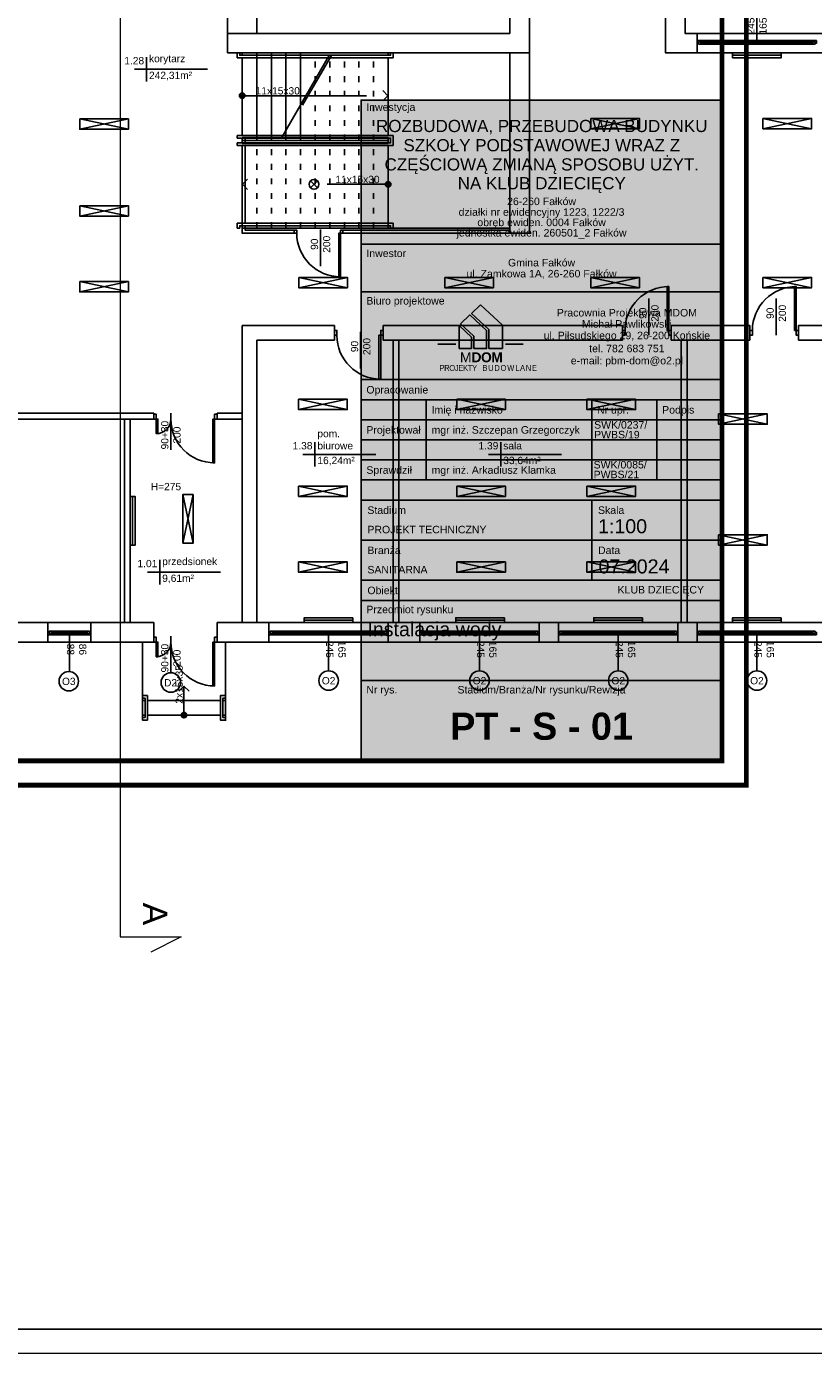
# Model space of a CAD drawing. Header units: millimetres. Extents: x 3698380 to 4312681, y 939872 to 1104488.
# Tile 16 of 93: x 3871685 to 3887852, y 1026822 to 1054070. Entities that reach past the tile are written whole.
import ezdxf
from ezdxf.enums import TextEntityAlignment as Align

# ---------------------------------------------------------------- set-up
doc = ezdxf.new("R2010")
doc.units = ezdxf.units.MM
doc.header["$LTSCALE"] = 10
doc.set_wipeout_variables(frame=1)
doc.linetypes.add('ACAD_ISO03W100', pattern=[30, 12, -18])
for name, color, linetype in [('__INST_opisy', 3, 'Continuous'), ('A_sc_istn', 252, 'Continuous'), ('A_wymiary', 1, 'Continuous'), ('METRYKA', 1, 'Continuous'), ('RAMKA', 5, 'Continuous')]:
    doc.layers.add(name, color=color, linetype=linetype)
doc.layers.add('tabelka', color=7, linetype='Continuous', lineweight=9)
doc.styles.add('ARIAL', font='arial.ttf')
doc.styles.add('ARIAL_BOLD', font='txt')
doc.styles.get("Standard").update_dxf_attribs({"font": 'arial.ttf'})
doc.linetypes.add('TRACKS', pattern='A,0.15,[130,ltypeshp.shx,S=0.25,R=0,X=0,Y=0],0.15', length=0.3)

# ---------------------------------------------------------------- blocks, each defined once
blk = doc.blocks.new('*U186')
blk.add_lwpolyline([(90, 105), (390, 105), (390, -75), (90, -75)], close=True)
blk.add_wipeout([(80, 285), (85, 285), (85, 280), (395, 280), (395, 285), (400, 285), (400, 275), (80, 275)])
for points in [[(-160, 285), (-160, -75), (90, -75), (90, 285)], [(80, 285), (85, 285), (85, 280), (395, 280), (395, 285), (400, 285), (400, 275), (80, 275)], [(90, 285), (390, 285), (390, 105), (90, 105)]]:
    blk.add_lwpolyline(points, close=True)
for points in [[(400, 115), (400, 110), (85, 110), (85, 100), (400, 100), (400, 95), (80, 95), (80, 115)], [(80, -75), (85, -75), (85, -70), (395, -70), (395, -75), (400, -75), (400, -65), (80, -65)]]:
    blk.add_wipeout(points)
for points in [[(400, 110), (85, 110), (85, 100), (400, 100), (400, 95), (80, 95), (80, 115), (400, 115)], [(80, -75), (85, -75), (85, -70), (395, -70), (395, -75), (400, -75), (400, -65), (80, -65)]]:
    blk.add_lwpolyline(points, close=True)
blk = doc.blocks.new('*U198')
h = blk.add_hatch(color=256)
h.dxf.hatch_style = 1
h.paths.add_polyline_path([(5.6, 0, 1), (-5.6, 0, 1)])
at = {"linetype": 'ACAD_ISO03W100', "lineweight": 15}
for q in [(-289, 10.6), (-289, -10.6)]:
    blk.add_line((-299.6, 0), q, dxfattribs=at)
at = {"linetype": 'ACAD_ISO03W100'}
blk.add_line((-135.6, 0), (-299.6, 0), dxfattribs=at)
blk.add_line((-5.6, 0), (-130.6, 0))
blk.add_lwpolyline([(-184.2, -84.2), (-87, 84.2)], dxfattribs=at)
blk.add_lwpolyline([(-179.2, -84.2), (-82, 84.2)])
at = {"ltscale": 100}
blk.add_circle((0, 0), 5.61, dxfattribs=at)
blk.add_attdef('OPIS_SCHODÓW', text='', height=15, rotation=180).set_placement((-73.1, -10), align=Align.MIDDLE_CENTER)
blk = doc.blocks.new('*U199')
h = blk.add_hatch(color=256)
h.dxf.hatch_style = 1
h.paths.add_polyline_path([(5.6, 0, 1), (-5.6, 0, 1)])
at = {"linetype": 'ACAD_ISO03W100', "lineweight": 15}
for q in [(-289, 10.6), (-289, -10.6)]:
    blk.add_line((-299.6, 0), q, dxfattribs=at)
at = {"linetype": 'ACAD_ISO03W100'}
blk.add_line((-5.6, 0), (-299.6, 0), dxfattribs=at)
at = {"ltscale": 100}
blk.add_circle((0, 0), 5.61, dxfattribs=at)
blk.add_attdef('OPIS_SCHODÓW', text='', height=15).set_placement((-63.1, 10), align=Align.MIDDLE_CENTER)
blk = doc.blocks.new('*U463')
at = {"color": 252}
for p, q in [((-16.5, 20), (-21.5, 20)), ((-21.5, 15), (-19, 15)), ((-19, 15), (-19, 17.5)), ((-19, 17.5), (-16.5, 17.5)), ((-14, 17.5), (-19, 17.5)), ((-19, 17.5), (-19, 12.5)), ((-19, 12.5), (-14, 12.5)), ((-16.5, 17.5), (-16.5, 20)), ((61.5, 20), (-16.5, 20)), ((-14, 12.5), (-14, 17.5)), ((59, 17.5), (-14, 17.5)), ((-14, 15), (59, 15)), ((-14, 12.5), (59, 12.5)), ((-14, 12.5), (59, 12.5)), ((64, 17.5), (59, 17.5)), ((59, 17.5), (59, 12.5)), ((59, 12.5), (64, 12.5)), ((66.5, 20), (61.5, 20)), ((61.5, 20), (61.5, 17.5)), ((61.5, 17.5), (64, 17.5)), ((64, 17.5), (64, 15)), ((64, 12.5), (64, 17.5)), ((64, 15), (66.5, 15))]:
    blk.add_line(p, q, dxfattribs=at)
for points in [[(-21.5, 20), (-21.5, 15), (-19, 15)], [(66.5, 20), (66.5, 15), (64, 15)]]:
    blk.add_lwpolyline(points, dxfattribs=at)
blk = doc.blocks.new('*U338')
at = {"color": 252}
blk.add_lwpolyline([(75, 0), (0, 0)], dxfattribs=at)
for tag, p in [('S', (30, 5)), ('H', (30, -20))]:
    blk.add_attdef(tag, text='', height=15, dxfattribs=at).set_placement(p, align=Align.CENTER)
blk = doc.blocks.new('*U462')
at = {"color": 252}
for p, q in [((-95, 20), (-100, 20)), ((-100, 15), (-97.5, 15)), ((-97.5, 15), (-97.5, 17.5)), ((-97.5, 17.5), (-95, 17.5)), ((-92.5, 17.5), (-97.5, 17.5)), ((-97.5, 17.5), (-97.5, 12.5)), ((-97.5, 12.5), (-92.5, 12.5)), ((-95, 17.5), (-95, 20)), ((140, 20), (-95, 20)), ((-92.5, 12.5), (-92.5, 17.5)), ((137.5, 17.5), (-92.5, 17.5)), ((-92.5, 15), (137.5, 15)), ((-92.5, 12.5), (137.5, 12.5)), ((-92.5, 12.5), (137.5, 12.5)), ((142.5, 17.5), (137.5, 17.5)), ((137.5, 17.5), (137.5, 12.5)), ((137.5, 12.5), (142.5, 12.5)), ((145, 20), (140, 20)), ((140, 20), (140, 17.5)), ((140, 17.5), (142.5, 17.5)), ((142.5, 17.5), (142.5, 15)), ((142.5, 12.5), (142.5, 17.5)), ((142.5, 15), (145, 15))]:
    blk.add_line(p, q, dxfattribs=at)
for points in [[(-100, 20), (-100, 15), (-97.5, 15)], [(145, 20), (145, 15), (142.5, 15)]]:
    blk.add_lwpolyline(points, dxfattribs=at)
blk = doc.blocks.new('*U259')
at = {"color": 252}
blk.add_lwpolyline([(75, 0), (0, 0)], dxfattribs=at)
for tag, p in [('H', (30, 20)), ('S', (30, -5))]:
    blk.add_attdef(tag, text='', height=15, rotation=180, dxfattribs=at).set_placement(p, align=Align.CENTER)
blk = doc.blocks.new('*U196')
blk.add_arc((0, 0), 900, 0, 90)
blk.add_wipeout([(0, 900), (35, 900), (35, 0), (0, 0)])
blk.add_wipeout([(0, 900), (35, 900), (35, 0), (0, 0)])
blk.add_wipeout([(0, 900), (35, 900), (35, 0), (0, 0)])
for points in [[(35, 900), (35, 0), (0, 0), (0, 900)], [(-50, -100), (0, -100), (0, 0), (-50, 0)]]:
    blk.add_lwpolyline(points, close=True)
blk = doc.blocks.new('*U192')
blk.add_arc((0, 0), 300, 0, 90)
blk.add_wipeout([(0, 300), (35, 300), (35, 0), (0, 0)])
blk.add_wipeout([(0, 300), (35, 300), (35, 0), (0, 0)])
blk.add_wipeout([(0, 300), (35, 300), (35, 0), (0, 0)])
for points in [[(35, 300), (35, 0), (0, 0), (0, 300)], [(-50, -100), (0, -100), (0, 0), (-50, 0)]]:
    blk.add_lwpolyline(points, close=True)
blk = doc.blocks.new('*U469')
at = {"color": 252}
for points in [[(35, 900), (35, 0), (0, 0), (0, 900)], [(-50, -100), (0, -100), (0, 0), (-50, 0)], [(950, 0), (950, -100), (900, -100), (900, 0)]]:
    blk.add_lwpolyline(points, close=True, dxfattribs=at)
blk.add_arc((0, 0), 900, 0, 90, dxfattribs=at)
blk = doc.blocks.new('*U471')
at = {"color": 252}
for points in [[(35, 900), (35, 0), (0, 0), (0, 900)], [(-50, -60), (0, -60), (0, 0), (-50, 0)], [(950, 0), (950, -60), (900, -60), (900, 0)]]:
    blk.add_lwpolyline(points, close=True, dxfattribs=at)
blk.add_arc((0, 0), 900, 0, 90, dxfattribs=at)
blk = doc.blocks.new('*U211')
for points in [[(90, 135), (90, -35), (90, -35), (90, 135)], [(90, 135), (120, 135), (120, -35), (90, -35)]]:
    blk.add_lwpolyline(points, close=True)
for points in [[(80, 135), (85, 135), (85, 130), (125, 130), (125, 135), (130, 135), (130, 125), (80, 125)], [(80, -35), (85, -35), (85, -30), (125, -30), (125, -35), (130, -35), (130, -25), (80, -25)]]:
    blk.add_wipeout(points)
for points in [[(80, 135), (85, 135), (85, 130), (125, 130), (125, 135), (130, 135), (130, 125), (80, 125)], [(80, -35), (85, -35), (85, -30), (125, -30), (125, -35), (130, -35), (130, -25), (80, -25)]]:
    blk.add_lwpolyline(points, close=True)
blk = doc.blocks.new('*U210')
h = blk.add_hatch(color=256)
h.dxf.hatch_style = 1
h.paths.add_polyline_path([(5.6, 0, 1), (-5.6, 0, 1)])
at = {"linetype": 'ACAD_ISO03W100', "lineweight": 15}
for q in [(-49, 10.6), (-49, -10.6)]:
    blk.add_line((-59.6, 0), q, dxfattribs=at)
blk.add_line((-5.6, 0), (-59.6, 0))
at = {"ltscale": 100}
blk.add_circle((0, 0), 5.61, dxfattribs=at)
blk.add_attdef('OPIS_SCHODÓW', text='', height=15, rotation=180).set_placement((-63.1, -10), align=Align.MIDDLE_CENTER)
blk = doc.blocks.new('d')
at = {"color": 252, "lineweight": 9}
for p, q in [((3747510.58, 823353.19), (3747510.58, 775173.19)), ((3747510.58, 775173.19), (3748760.58, 775173.19)), ((3748760.58, 775173.19), (3748135.58, 774858.19))]:
    blk.add_line(p, q, dxfattribs=at)
at = {"layer": 'A_sc_istn', "color": 252}
for points in [[(3745714.74, 821527.02), (3757114.74, 821527.02), (3757114.74, 802727.02), (3755914.74, 802727.02), (3755914.74, 802327.02), (3762014.74, 802327.02), (3762014.74, 795627.02), (3759114.74, 795627.02), (3759114.74, 793727.02), (3776514.74, 793727.02), (3776514.74, 786472.02)], [(3745714.74, 821127.02), (3756714.74, 821127.02), (3756714.74, 803127.02), (3755514.74, 803127.02), (3755514.74, 801927.02), (3761614.74, 801927.02), (3761614.74, 796027.02), (3758714.74, 796027.02), (3758714.74, 793327.02), (3776114.74, 793327.02), (3776114.74, 786472.02)], [(3749714.74, 793727.02), (3749714.74, 802727.02)], [(3750314.74, 793727.02), (3750314.74, 802727.02)], [(3755514.74, 801927.02), (3755514.74, 793727.02)], [(3755914.74, 801927.02), (3755914.74, 793327.02)], [(3749714.74, 793727.02), (3755514.74, 793727.02)], [(3749714.74, 793727.02), (3749714.74, 793327.02)], [(3759364.74, 793327.02), (3759364.74, 793727.02)], [(3748051.01, 793239.3), (3748051.01, 792739.3)], [(3749714.74, 793327.02), (3755914.74, 793327.02)], [(3755514.74, 793327.02), (3755514.74, 789627.02), (3755914.74, 789627.02), (3755914.74, 793327.02)], [(3749301.01, 792989.3), (3747801.01, 792989.3)], [(3746676.94, 791756.39), (3747676.94, 791968.53)], [(3747676.94, 791756.39), (3746676.94, 791968.53)], [(3757176.86, 791766.94), (3758176.86, 791979.07)], [(3758176.86, 791766.94), (3757176.86, 791979.07)], [(3760714.1, 791766.94), (3761714.1, 791979.07)], [(3761714.1, 791766.94), (3760714.1, 791979.07)], [(3751086.31, 789627.02), (3750014.74, 789627.02), (3750014.74, 791587.02)], [(3751086.31, 789687.02), (3750074.74, 789687.02), (3750074.74, 791587.02)], [(3746676.94, 789973.44), (3747676.94, 790185.57)], [(3747676.94, 789973.44), (3746676.94, 790185.57)], [(3755514.74, 789687.02), (3752086.31, 789687.02)], [(3755514.74, 789627.02), (3752086.31, 789627.02)], [(3746676.94, 788417.24), (3747676.94, 788629.38)], [(3747676.94, 788417.24), (3746676.94, 788629.38)], [(3751176.86, 788502.51), (3752176.86, 788714.65)], [(3752176.86, 788502.51), (3751176.86, 788714.65)], [(3754176.86, 788502.51), (3755176.86, 788714.65)], [(3755176.86, 788502.51), (3754176.86, 788714.65)], [(3757176.86, 788502.51), (3758176.86, 788714.65)], [(3758176.86, 788502.51), (3757176.86, 788714.65)], [(3760714.1, 788502.51), (3761714.1, 788714.65)], [(3761714.1, 788502.51), (3760714.1, 788714.65)], [(3751910.63, 787727.02), (3750014.74, 787727.02)], [(3750014.74, 787727.02), (3750014.74, 781627.02)], [(3751910.63, 787727.02), (3751910.63, 787427.02)], [(3757830.63, 787727.02), (3752910.63, 787727.02)], [(3752910.63, 787727.02), (3752910.63, 787427.02)], [(3757830.63, 787727.02), (3757830.63, 787427.02)], [(3760447.71, 787727.02), (3758830.63, 787727.02)], [(3758830.63, 787727.02), (3758830.63, 787427.02)], [(3760447.71, 787727.02), (3760447.71, 787427.02)], [(3767991.27, 787727.02), (3761447.71, 787727.02)], [(3761447.71, 787727.02), (3761447.71, 787427.02)], [(3751910.63, 787427.02), (3750314.74, 787427.02)], [(3750314.74, 787427.02), (3750314.74, 781627.02)], [(3757830.63, 787427.02), (3752910.63, 787427.02)], [(3753114.74, 787427.02), (3753114.74, 781627.02)], [(3753234.74, 787427.02), (3753234.74, 781627.02)], [(3760447.71, 787427.02), (3758830.63, 787427.02)], [(3759034.74, 787427.02), (3759034.74, 781627.02)], [(3759154.74, 787427.02), (3759154.74, 781627.02)], [(3767991.27, 787427.02), (3761447.71, 787427.02)], [(3751173.69, 786000.36), (3752173.69, 786212.49)], [(3752173.69, 786000.36), (3751173.69, 786212.49)], [(3754422.73, 786000.36), (3755422.73, 786212.49)], [(3755422.73, 786000.36), (3754422.73, 786212.49)], [(3757097.04, 786000.36), (3758097.04, 786212.49)], [(3758097.04, 786000.36), (3757097.04, 786212.49)], [(3744414.74, 785927.02), (3746834.74, 785927.02)], [(3746834.74, 785927.02), (3748199.74, 785927.02)], [(3749499.74, 785927.02), (3750014.74, 785927.02)], [(3759802.71, 785698.55), (3760802.71, 785910.68)], [(3760802.71, 785698.55), (3759802.71, 785910.68)], [(3744414.74, 785807.02), (3746834.74, 785807.02)], [(3746834.74, 785807.02), (3748199.74, 785807.02)], [(3747594.74, 781627.02), (3747594.74, 785807.02)], [(3747714.74, 781627.02), (3747714.74, 785807.02)], [(3749499.74, 785807.02), (3750014.74, 785807.02)], [(3751509.63, 785331.66), (3751509.63, 784831.66)], [(3755328.39, 785331.66), (3755328.39, 784831.66)], [(3776514.74, 785072.02), (3776514.74, 781227.02), (3749499.74, 781227.02)], [(3776114.74, 785072.02), (3776114.74, 781627.02), (3749499.74, 781627.02)], [(3752759.63, 785081.66), (3751259.63, 785081.66)], [(3756578.39, 785081.66), (3755078.39, 785081.66)], [(3748797.13, 784259.88), (3749009.27, 783259.88)], [(3748797.13, 783259.88), (3749009.27, 784259.88)], [(3751173.69, 784217.4), (3752173.69, 784429.54)], [(3752173.69, 784217.4), (3751173.69, 784429.54)], [(3754422.73, 784217.4), (3755422.73, 784429.54)], [(3755422.73, 784217.4), (3754422.73, 784429.54)], [(3757097.04, 784217.4), (3758097.04, 784429.54)], [(3758097.04, 784217.4), (3757097.04, 784429.54)], [(3759802.71, 783217.49), (3760802.71, 783429.63)], [(3760802.71, 783217.49), (3759802.71, 783429.63)], [(3748322.28, 782912.79), (3748322.28, 782412.79)], [(3751173.69, 782661.21), (3752173.69, 782873.34)], [(3752173.69, 782661.21), (3751173.69, 782873.34)], [(3754422.73, 782661.21), (3755422.73, 782873.34)], [(3755422.73, 782661.21), (3754422.73, 782873.34)], [(3757097.04, 782661.21), (3758097.04, 782873.34)], [(3758097.04, 782661.21), (3757097.04, 782873.34)], [(3749572.28, 782662.79), (3748072.28, 782662.79)], [(3748199.74, 781627.02), (3730709.74, 781627.02)], [(3746024.74, 781627.02), (3746024.74, 781227.02)], [(3746904.74, 781627.02), (3746904.74, 781227.02)], [(3748199.74, 781227.02), (3748199.74, 781627.02)], [(3749499.74, 781227.02), (3749499.74, 781627.02)], [(3750564.74, 781227.02), (3750564.74, 781627.02)], [(3753014.74, 781227.02), (3753014.74, 781627.02)], [(3753664.74, 781227.02), (3753664.74, 781627.02)], [(3756114.74, 781227.02), (3756114.74, 781627.02)], [(3756514.74, 781227.02), (3756514.74, 781627.02)], [(3758964.74, 781227.02), (3758964.74, 781627.02)], [(3759364.74, 781227.02), (3759364.74, 781627.02)], [(3748199.74, 781227.02), (3730709.74, 781227.02)]]:
    blk.add_lwpolyline(points, dxfattribs=at)
for points in [[(3761089.74, 793327.02), (3760089.74, 793327.02), (3760089.74, 793227.02), (3761089.74, 793227.02)], [(3746676.94, 791968.53), (3747676.94, 791968.53), (3747676.94, 791756.39), (3746676.94, 791756.39)], [(3757176.86, 791979.07), (3758176.86, 791979.07), (3758176.86, 791766.94), (3757176.86, 791766.94)], [(3760714.1, 791979.07), (3761714.1, 791979.07), (3761714.1, 791766.94), (3760714.1, 791766.94)], [(3746676.94, 790185.57), (3747676.94, 790185.57), (3747676.94, 789973.44), (3746676.94, 789973.44)], [(3746676.94, 788629.38), (3747676.94, 788629.38), (3747676.94, 788417.24), (3746676.94, 788417.24)], [(3751176.86, 788714.65), (3752176.86, 788714.65), (3752176.86, 788502.51), (3751176.86, 788502.51)], [(3754176.86, 788714.65), (3755176.86, 788714.65), (3755176.86, 788502.51), (3754176.86, 788502.51)], [(3757176.86, 788714.65), (3758176.86, 788714.65), (3758176.86, 788502.51), (3757176.86, 788502.51)], [(3760714.1, 788714.65), (3761714.1, 788714.65), (3761714.1, 788502.51), (3760714.1, 788502.51)], [(3751173.69, 786212.49), (3752173.69, 786212.49), (3752173.69, 786000.36), (3751173.69, 786000.36)], [(3754422.73, 786212.49), (3755422.73, 786212.49), (3755422.73, 786000.36), (3754422.73, 786000.36)], [(3757097.04, 786212.49), (3758097.04, 786212.49), (3758097.04, 786000.36), (3757097.04, 786000.36)], [(3759802.71, 785910.68), (3760802.71, 785910.68), (3760802.71, 785698.55), (3759802.71, 785698.55)], [(3747714.74, 784217.02), (3747714.74, 783217.02), (3747814.74, 783217.02), (3747814.74, 784217.02)], [(3749009.27, 784259.88), (3749009.27, 783259.88), (3748797.13, 783259.88), (3748797.13, 784259.88)], [(3751173.69, 784429.54), (3752173.69, 784429.54), (3752173.69, 784217.4), (3751173.69, 784217.4)], [(3754422.73, 784429.54), (3755422.73, 784429.54), (3755422.73, 784217.4), (3754422.73, 784217.4)], [(3757097.04, 784429.54), (3758097.04, 784429.54), (3758097.04, 784217.4), (3757097.04, 784217.4)], [(3759802.71, 783429.63), (3760802.71, 783429.63), (3760802.71, 783217.49), (3759802.71, 783217.49)], [(3751173.69, 782873.34), (3752173.69, 782873.34), (3752173.69, 782661.21), (3751173.69, 782661.21)], [(3754422.73, 782873.34), (3755422.73, 782873.34), (3755422.73, 782661.21), (3754422.73, 782661.21)], [(3757097.04, 782873.34), (3758097.04, 782873.34), (3758097.04, 782661.21), (3757097.04, 782661.21)], [(3752289.74, 781727.02), (3751289.74, 781727.02), (3751289.74, 781627.02), (3752289.74, 781627.02)], [(3755402.07, 781727.02), (3754402.07, 781727.02), (3754402.07, 781627.02), (3755402.07, 781627.02)], [(3758239.74, 781727.02), (3757239.74, 781727.02), (3757239.74, 781627.02), (3758239.74, 781627.02)], [(3761089.74, 781727.02), (3760089.74, 781727.02), (3760089.74, 781627.02), (3761089.74, 781627.02)]]:
    blk.add_lwpolyline(points, close=True, dxfattribs=at)
at = {"layer": 'A_sc_istn', "color": 252, "linetype": 'TRACKS', "ltscale": 20}
for points in [[(3761089.74, 793277.02), (3760089.74, 793277.02)], [(3747764.74, 784217.02), (3747764.74, 783217.02)], [(3752289.74, 781677.02), (3751289.74, 781677.02)], [(3755402.07, 781677.02), (3754402.07, 781677.02)], [(3758239.74, 781677.02), (3757239.74, 781677.02)], [(3761089.74, 781677.02), (3760089.74, 781677.02)]]:
    blk.add_lwpolyline(points, dxfattribs=at)
at = {"layer": 'A_sc_istn', "color": 252}
for centre in [(3746453.11, 780423.26), (3751791.05, 780437.26), (3754891.05, 780437.26), (3757741.05, 780437.26), (3760591.05, 780437.26)]:
    blk.add_circle(centre, 200, dxfattribs=at)
at = {"layer": 'A_sc_istn', "color": 252, "linetype": 'ACAD_ISO03W100'}
ref = blk.add_blockref('*U259', (3760589.74, 793577.05), dxfattribs=dict(at, xscale=-10, yscale=10, zscale=10, rotation=269.9999999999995))
ref.add_attrib('S', '245', dxfattribs={"layer": '0', "color": 252, "height": 150, "rotation": 90}).set_placement((3760539.74, 793877.05), align=Align.CENTER)
ref.add_attrib('H', '165', dxfattribs={"layer": '0', "color": 252, "height": 150, "rotation": 90}).set_placement((3760789.74, 793877.05), align=Align.CENTER)
at = {"layer": 'A_sc_istn', "color": 252, "xscale": -10, "yscale": 10, "zscale": 10}
for name, p, rotation in [('*U462', (3760814.74, 793377.05), 359.9999999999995), ('*U463', (3746239.74, 781576.99), 180), ('*U462', (3751564.74, 781576.99), 180), ('*U462', (3754664.74, 781576.99), 180), ('*U462', (3757514.74, 781576.99), 180), ('*U462', (3760364.74, 781576.99), 180), ('*U211', (3749319.25, 780927.02), 90)]:
    blk.add_blockref(name, p, dxfattribs=dict(at, rotation=rotation))
at = {"layer": 'A_sc_istn', "color": 252, "xscale": -1}
for p in [(3758780.63, 787627.02), (3761397.71, 787627.02)]:
    blk.add_blockref('*U469', p, dxfattribs=at)
at = {"layer": 'A_sc_istn', "color": 252, "linetype": 'ACAD_ISO03W100', "xscale": 10, "yscale": 10, "zscale": 10, "rotation": 270}
for p in [(3758369.34, 788279.2), (3760986.42, 788279.2), (3752449.34, 787596.69)]:
    blk.add_blockref('*U259', p, dxfattribs=at).add_auto_attribs({'S': '90', 'H': '200'})
at = {"layer": 'A_sc_istn', "color": 252, "rotation": 180}
blk.add_blockref('*U469', (3752860.63, 787527.02), dxfattribs=at)
at = {"layer": 'A_sc_istn', "color": 252, "linetype": 'ACAD_ISO03W100'}
ref = blk.add_blockref('*U338', (3746464.74, 781377), dxfattribs=dict(at, xscale=-10, yscale=10, zscale=10, rotation=90))
ref.add_attrib('S', '88', dxfattribs={"layer": '0', "color": 252, "height": 150, "rotation": 270}).set_placement((3746414.74, 781077), align=Align.CENTER)
ref.add_attrib('H', '86', dxfattribs={"layer": '0', "color": 252, "height": 150, "rotation": 270}).set_placement((3746664.74, 781077), align=Align.CENTER)
ref = blk.add_blockref('*U338', (3751789.74, 781377), dxfattribs=dict(at, xscale=-10, yscale=10, zscale=10, rotation=90))
ref.add_attrib('S', '245', dxfattribs={"layer": '0', "color": 252, "height": 150, "rotation": 270}).set_placement((3751739.74, 781077), align=Align.CENTER)
ref.add_attrib('H', '165', dxfattribs={"layer": '0', "color": 252, "height": 150, "rotation": 270}).set_placement((3751989.74, 781077), align=Align.CENTER)
ref = blk.add_blockref('*U338', (3754889.74, 781377), dxfattribs=dict(at, xscale=-10, yscale=10, zscale=10, rotation=90))
ref.add_attrib('S', '245', dxfattribs={"layer": '0', "color": 252, "height": 150, "rotation": 270}).set_placement((3754839.74, 781077), align=Align.CENTER)
ref.add_attrib('H', '165', dxfattribs={"layer": '0', "color": 252, "height": 150, "rotation": 270}).set_placement((3755089.74, 781077), align=Align.CENTER)
ref = blk.add_blockref('*U338', (3757739.74, 781377), dxfattribs=dict(at, xscale=-10, yscale=10, zscale=10, rotation=90))
ref.add_attrib('S', '245', dxfattribs={"layer": '0', "color": 252, "height": 150, "rotation": 270}).set_placement((3757689.74, 781077), align=Align.CENTER)
ref.add_attrib('H', '165', dxfattribs={"layer": '0', "color": 252, "height": 150, "rotation": 270}).set_placement((3757939.74, 781077), align=Align.CENTER)
ref = blk.add_blockref('*U338', (3760589.74, 781377), dxfattribs=dict(at, xscale=-10, yscale=10, zscale=10, rotation=90))
ref.add_attrib('S', '245', dxfattribs={"layer": '0', "color": 252, "height": 150, "rotation": 270}).set_placement((3760539.74, 781077), align=Align.CENTER)
ref.add_attrib('H', '165', dxfattribs={"layer": '0', "color": 252, "height": 150, "rotation": 270}).set_placement((3760789.74, 781077), align=Align.CENTER)
at = {"color": 252, "lineweight": 9, "insert": (3748476.27, 775878.19), "char_height": 500, "attachment_point": 1, "rotation": 270}
blk.add_mtext_dynamic_manual_height_columns('A', width=152.5, gutter_width=1, heights=[0], dxfattribs=at)
at = {"layer": 'A_sc_istn', "color": 252}
for s, width, insert, char_height, attachment_point in [('{\\H0.5x;1.28}', 232.5953, (3748001.01, 793089.3), 300, 9), ('{\\H0.5x;korytarz}', 232.5953, (3748101.01, 793089.3), 300, 7), ('{\\H0.5x;242,31m²}', 232.5953, (3748101.01, 792939.3), 300, 1), ('{\\H0.5x;1.38}', 232.5953, (3751459.63, 785181.66), 300, 9), ('{\\H0.5x;pom. biurowe}', 232.5953, (3751559.63, 785181.66), 300, 7), ('{\\H0.5x;1.39}', 232.5953, (3755278.39, 785181.66), 300, 9), ('{\\H0.5x;sala}', 232.5953, (3755378.39, 785181.66), 300, 7), ('{\\H0.5x;16,24m²}', 232.5953, (3751559.63, 785031.66), 300, 1), ('{\\H0.5x;33,64m²}', 232.5953, (3755378.39, 785031.66), 300, 1), ('H=275', 129.7048, (3748448.53, 784419.4), 150, 5), ('{\\H0.5x;1.01}', 232.5953, (3748272.28, 782762.79), 300, 9), ('{\\H0.5x;przedsionek}', 232.5953, (3748372.28, 782762.79), 300, 7), ('{\\H0.5x;9,61m²}', 232.5953, (3748372.28, 782612.79), 300, 1), ('{\\H0.5x;O3}', 232.5953, (3746313.4, 780343.3), 300, 7), ('{\\H0.5x;O2}', 232.5953, (3751651.34, 780357.3), 300, 7), ('{\\H0.5x;O2}', 232.5953, (3754751.34, 780357.3), 300, 7), ('{\\H0.5x;O2}', 232.5953, (3757601.34, 780357.3), 300, 7), ('{\\H0.5x;O2}', 232.5953, (3760451.34, 780357.3), 300, 7)]:
    blk.add_mtext_dynamic_manual_height_columns(s, width=width, gutter_width=12.5, heights=[0], dxfattribs=dict(at, insert=insert, char_height=char_height, attachment_point=attachment_point))
for points in [[(3747969.25, 779627.02), (3747969.25, 781227.02)], [(3749669.25, 779608.51), (3749669.25, 781227.02)]]:
    blk.add_lwpolyline(points, dxfattribs=at)
at = {"layer": 'A_sc_istn', "color": 252, "xscale": 10, "yscale": 10, "zscale": 10, "rotation": 180}
blk.add_blockref('*U186', (3753914.74, 792577.02), dxfattribs=at)
at = {"layer": 'A_sc_istn', "color": 252, "rotation": 180}
for p in [(3749449.74, 785807.02), (3749449.74, 781227.02)]:
    blk.add_blockref('*U196', p, dxfattribs=at)
at = {"layer": 'A_sc_istn', "color": 252}
for points in [[(3750314.74, 791527.02), (3750314.74, 793327.02)], [(3750614.74, 791527.02), (3750614.74, 793327.02)], [(3750914.74, 791527.02), (3750914.74, 793327.02)], [(3751214.74, 791527.02), (3751214.74, 793327.02)], [(3750014.74, 791587.02), (3753014.74, 791587.02)], [(3750014.74, 791467.02), (3753014.74, 791467.02)], [(3751417.95, 790697.73), (3751559.37, 790556.31)], [(3751559.37, 790697.73), (3751417.95, 790556.31)], [(3751086.31, 789687.02), (3751086.31, 789627.02)], [(3752086.31, 789687.02), (3752086.31, 789627.02)], [(3749499.74, 785807.02), (3749499.74, 785927.02)]]:
    blk.add_lwpolyline(points, dxfattribs=at)
at = {"layer": 'A_sc_istn', "color": 252, "linetype": 'ACAD_ISO03W100'}
for points in [[(3751514.74, 791527.02), (3751514.74, 793327.02)], [(3751814.74, 791527.02), (3751814.74, 793327.02)], [(3752114.74, 791527.02), (3752114.74, 793327.02)], [(3752414.74, 791527.02), (3752414.74, 793327.02)], [(3752714.74, 791527.02), (3752714.74, 793327.02)], [(3750314.74, 789727.02), (3750314.74, 791527.02)], [(3750614.74, 789727.02), (3750614.74, 791527.02)], [(3750914.74, 789727.02), (3750914.74, 791527.02)], [(3751214.74, 789727.02), (3751214.74, 791527.02)], [(3751514.74, 789727.02), (3751514.74, 791527.02)], [(3751814.74, 789727.02), (3751814.74, 791527.02)], [(3752114.74, 789727.02), (3752114.74, 791527.02)], [(3752414.74, 789727.02), (3752414.74, 791527.02)], [(3752714.74, 789727.02), (3752714.74, 791527.02)]]:
    blk.add_lwpolyline(points, dxfattribs=at)
at = {"layer": 'A_sc_istn', "color": 252}
for centre, radius in [((3751488.66, 790627.02), 100), ((3748549.74, 780397.02), 200)]:
    blk.add_circle(centre, radius, dxfattribs=at)
at = {"layer": 'A_sc_istn', "color": 252, "xscale": 10, "yscale": 10, "zscale": 10}
for name, p, rotation, values in [('*U198', (3750014.74, 792447.02), 180, {'OPIS_SCHODÓW': '11x15x30'}), ('*U210', (3748819.25, 779727.02), 270, {'OPIS_SCHODÓW': '2x15x35'})]:
    blk.add_blockref(name, p, dxfattribs=dict(at, rotation=rotation)).add_auto_attribs(values)
at = {"layer": 'A_sc_istn', "color": 252, "linetype": 'ACAD_ISO03W100', "xscale": 10, "yscale": 10, "zscale": 10}
blk.add_blockref('*U199', (3753014.74, 790627.02), dxfattribs=at).add_auto_attribs({'OPIS_SCHODÓW': '11x15x30'})
at = {"layer": 'A_sc_istn', "color": 252, "rotation": 180}
blk.add_blockref('*U471', (3752036.31, 789627.02), dxfattribs=at)
at = {"layer": 'A_sc_istn', "color": 252, "linetype": 'ACAD_ISO03W100', "xscale": 10, "yscale": 10, "zscale": 10, "rotation": 270}
blk.add_blockref('*U259', (3751625.02, 789696.69), dxfattribs=at).add_auto_attribs({'S': '90', 'H': '200'})
at = {"layer": 'A_sc_istn', "color": 252, "xscale": -1, "rotation": 180}
for p in [(3748249.74, 785807.02), (3748249.74, 781227.02)]:
    blk.add_blockref('*U192', p, dxfattribs=at)
at = {"layer": 'A_sc_istn', "color": 252, "insert": (3748410.03, 780317.06), "char_height": 300, "attachment_point": 7}
blk.add_mtext_dynamic_manual_height_columns('{\\H0.5x;D2}', width=232.5953, gutter_width=12.5, heights=[0], dxfattribs=at)
at = {"layer": 'A_sc_istn', "color": 252}
blk.add_lwpolyline([(3748199.74, 785807.02), (3748199.74, 785927.02)], dxfattribs=at)
at = {"layer": 'A_sc_istn', "color": 252, "xscale": 10, "yscale": 10, "zscale": 10, "rotation": 90}
for p in [(3748549.74, 785177.02), (3748549.74, 780597.02)]:
    blk.add_blockref('*U338', p, dxfattribs=at).add_auto_attribs({'S': '90+30', 'H': '200'})

msp = doc.modelspace()

# ---------------------------------------------------------------- block references
at = {"layer": 'A_wymiary'}
msp.add_blockref('d', (126100, 260203), dxfattribs=at)

# ---------------------------------------------------------------- next in the draw order: hatches: boundary and pattern name
h = msp.add_hatch(color=3)
h.dxf.hatch_style = 1
h.paths.add_polyline_path([(3881461, 1047939), (3881012, 1048356), (3880827, 1048180), (3881183, 1047849), (3881183, 1047456), (3881461, 1047456)])
h = msp.add_hatch(color=3)
h.dxf.hatch_style = 1
h.paths.add_polyline_path([(3881137, 1047829), (3880794, 1048148), (3880603, 1047964), (3880872, 1047713), (3880872, 1047456), (3881137, 1047456)])
h = msp.add_hatch(color=3)
h.dxf.hatch_style = 1
h.paths.add_polyline_path([(3880826, 1047693), (3880571, 1047930), (3880571, 1047456), (3880826, 1047456)])
at = {"layer": '__INST_opisy', "ltscale": 2, "true_color": 0xf5f5f5}
h = msp.add_hatch(color=7, dxfattribs=at)
h.dxf.hatch_style = 1
h.paths.add_polyline_path([(3878558, 1052561), (3885974, 1052561), (3885974, 1038991), (3878558, 1038991)])

# ---------------------------------------------------------------- next in the draw order: linework, layer by layer
at = {"color": 3}
for p, q in [((3880827, 1048180), (3881012, 1048356)), ((3881461, 1047939), (3881012, 1048356)), ((3881183, 1047849), (3880827, 1048180)), ((3880571, 1047930), (3880826, 1047693)), ((3880571, 1047456), (3880571, 1047930)), ((3881183, 1047456), (3881183, 1047849)), ((3881461, 1047456), (3881461, 1047939)), ((3881461, 1047456), (3881183, 1047456))]:
    msp.add_line(p, q, dxfattribs=at)
for points in [[(3880872, 1047456), (3881137, 1047456), (3881137, 1047829), (3880794, 1048148), (3880603, 1047964)], [(3880872, 1047456), (3880872, 1047713), (3880603, 1047964)], [(3880826, 1047456), (3880826, 1047693)], [(3880134, 1047548), (3880502, 1047548)], [(3880571, 1047456), (3880826, 1047456)], [(3881890, 1047548), (3881522, 1047548)]]:
    msp.add_lwpolyline(points, dxfattribs=at)
at = {"layer": '__INST_opisy', "ltscale": 2, "const_width": 100}
msp.add_lwpolyline([(3844474, 1068191), (3886474, 1068191), (3886474, 1038491), (3844474, 1038491), (3844474, 1068191)], dxfattribs=at)
msp.add_lwpolyline([(3844974, 1067691), (3885974, 1067691), (3885974, 1038991), (3844974, 1038991)], close=True, dxfattribs=at)
at = {"layer": '__INST_opisy', "ltscale": 2}
msp.add_lwpolyline([(3878558, 1052561), (3885974, 1052561), (3885974, 1038991), (3878558, 1038991)], close=True, dxfattribs=at)
at = {"layer": 'DEFPOINTS'}
msp.add_lwpolyline([(3819480, 1027322), (3819480, 1085722), (3908480, 1085722), (3908480, 1027322)], close=True, dxfattribs=at)
at = {"layer": 'METRYKA', "color": 3}
for p, q in [((3878558, 1049600), (3885974, 1049600)), ((3878558, 1048625), (3885974, 1048625)), ((3878558, 1046819), (3885974, 1046819)), ((3878558, 1046407), (3885974, 1046407)), ((3879897, 1046407), (3879897, 1044759)), ((3883296, 1046407), (3883296, 1044759)), ((3884635, 1046407), (3884635, 1044759)), ((3878558, 1045995), (3885974, 1045995)), ((3878558, 1045583), (3885974, 1045583)), ((3878558, 1045171), (3885974, 1045171)), ((3878558, 1044759), (3885974, 1044759)), ((3878661, 1044759), (3885871, 1044759)), ((3878558, 1044347), (3885974, 1044347)), ((3883296, 1044347), (3883296, 1042699)), ((3878558, 1043523), (3885974, 1043523)), ((3883296, 1043523), (3885459, 1043523)), ((3878558, 1042699), (3885974, 1042699)), ((3878558, 1042287), (3885974, 1042287)), ((3878558, 1040639), (3885974, 1040639))]:
    msp.add_line(p, q, dxfattribs=at)
at = {"layer": 'RAMKA', "color": 3, "ltscale": 0.5}
msp.add_lwpolyline([(3878558, 1038991), (3878558, 1052561), (3885974, 1052561), (3885974, 1038991)], close=True, dxfattribs=at)
msp.add_lwpolyline([(3878558, 1038991), (3878558, 1052561), (3885974, 1052561), (3885974, 1038991)], close=True, dxfattribs=at)
at = {"layer": 'tabelka'}
for points in [[(3818980, 1026822), (3818980, 1086222), (3908980, 1086222), (3908980, 1026822)], [(3821480, 1027322), (3821480, 1085722), (3908480, 1085722), (3908480, 1027322)]]:
    msp.add_lwpolyline(points, close=True, dxfattribs=at)

# ---------------------------------------------------------------- next in the draw order: texts
at = {"color": 3, "attachment_point": 1}
for s, width, insert, char_height in [('\\pt1019.69604;M{\\fArial|b1|i0|c238|p34;\\T0.95;DOM}', 177.99, (3880589, 1047380), 203.94), ('\\pt611.81762;{\\fArial Narrow|b0|i0|c238|p34;\\T0.95;PROJEKTY\\T0.75;  \\T1; \\T1.15;BUDOWLANE}', 2398.14, (3880169, 1047121), 122.36)]:
    msp.add_mtext_dynamic_manual_height_columns(s, width=width, gutter_width=12.5, heights=[0], dxfattribs=dict(at, insert=insert, char_height=char_height))
at = {"layer": 'METRYKA', "color": 3, "style": 'ARIAL'}
for s, height, p in [('Inwestycja', 154.5, (3878665, 1052338)), ('Inwestor', 154.5, (3878667, 1049336)), ('Biuro projektowe', 154.5, (3878667, 1048361)), ('Opracowanie', 154.5, (3878667, 1046534)), ('Imię i nazwisko', 154.5, (3880006, 1046122)), ('Nr upr.', 154.5, (3883405, 1046122)), ('Podpis', 154.5, (3884744, 1046122)), ('Projektował', 154.5, (3878667, 1045710)), ('mgr inż. Szczepan Grzegorczyk', 154.5, (3880006, 1045710)), ('SWK/0237/', 154.5, (3883346, 1045814)), ('PWBS/19', 154.5, (3883346, 1045613)), ('Sprawdził', 154.5, (3878667, 1044886)), ('mgr inż. Arkadiusz Klamka', 154.5, (3880006, 1044886)), ('SWK/0085/', 154.5, (3883336, 1044995)), ('PWBS/21', 154.5, (3883336, 1044794)), ('Stadium', 154.5, (3878688, 1044062)), ('Skala', 154.5, (3883426, 1044062)), ('1:100', 288.4, (3883426, 1043664)), ('PROJEKT TECHNICZNY', 154.5, (3878688, 1043664)), ('Branża', 154.5, (3878688, 1043238)), ('Data', 154.5, (3883426, 1043238)), ('07.2024', 288.4, (3883437, 1042840)), ('SANITARNA', 154.5, (3878688, 1042840)), ('Obiekt', 154.5, (3878688, 1042414)), ('Przedmiot rysunku', 154.5, (3878667, 1042023)), ('Instalacja wody', 288.4, (3878688, 1041550)), ('Nr rys.', 154.5, (3878667, 1040375))]:
    msp.add_text(s, height=height, dxfattribs=at).set_placement(p)
at = {"layer": 'METRYKA', "color": 3}
for s, height, style, p in [('ROZBUDOWA, PRZEBUDOWA BUDYNKU', 250, 'ARIAL', (3882270, 1051903)), ('SZKOŁY PODSTAWOWEJ WRAZ Z', 250, 'ARIAL', (3882270, 1051508)), ('CZĘŚCIOWĄ ZMIANĄ SPOSOBU UŻYT.', 250, 'ARIAL', (3882270, 1051114)), ('NA KLUB DZIECIĘCY', 250, 'ARIAL', (3882270, 1050728)), ('26-260 Fałków', 154.5, 'ARIAL', (3882266, 1050403)), ('działki nr ewidencyjny 1223, 1222/3', 154.5, 'ARIAL', (3882266, 1050184)), ('obręb ewiden. 0004 Fałków', 154.5, 'ARIAL', (3882266, 1049971)), ('jednostka ewiden. 260501_2 Fałków', 154.5, 'ARIAL', (3882266, 1049758)), ('Gmina Fałków', 154.5, 'ARIAL', (3882266, 1049144)), ('ul. Zamkowa 1A, 26-260 Fałków', 154.5, 'ARIAL', (3882266, 1048918)), ('Pracownia Projektowa MDOM', 154.5, 'ARIAL', (3884019, 1048116)), ('Michał Pawlikowski', 154.5, 'ARIAL', (3884019, 1047886)), ('ul. Piłsudskiego 29, 26-200 Końskie', 154.5, 'ARIAL', (3884019, 1047649)), ('tel. 782 683 751', 154.5, 'ARIAL', (3884019, 1047382)), ('e-mail: pbm-dom@o2.pl', 154.5, 'ARIAL', (3884019, 1047133)), ('Stadium/Branża/Nr rysunku/Rewizja', 154.5, 'ARIAL', (3882266, 1040375)), ('PT - S - 01', 556.2, 'ARIAL_BOLD', (3882266, 1039424))]:
    msp.add_text(s, height=height, dxfattribs=dict(at, style=style)).set_placement(p, align=Align.CENTER)
at = {"layer": 'METRYKA', "color": 3, "style": 'ARIAL'}
msp.add_text('KLUB DZIECIĘCY', height=154.5, dxfattribs=at).set_placement((3885603, 1042428), align=Align.RIGHT)

doc.saveas('drawing.dxf')
